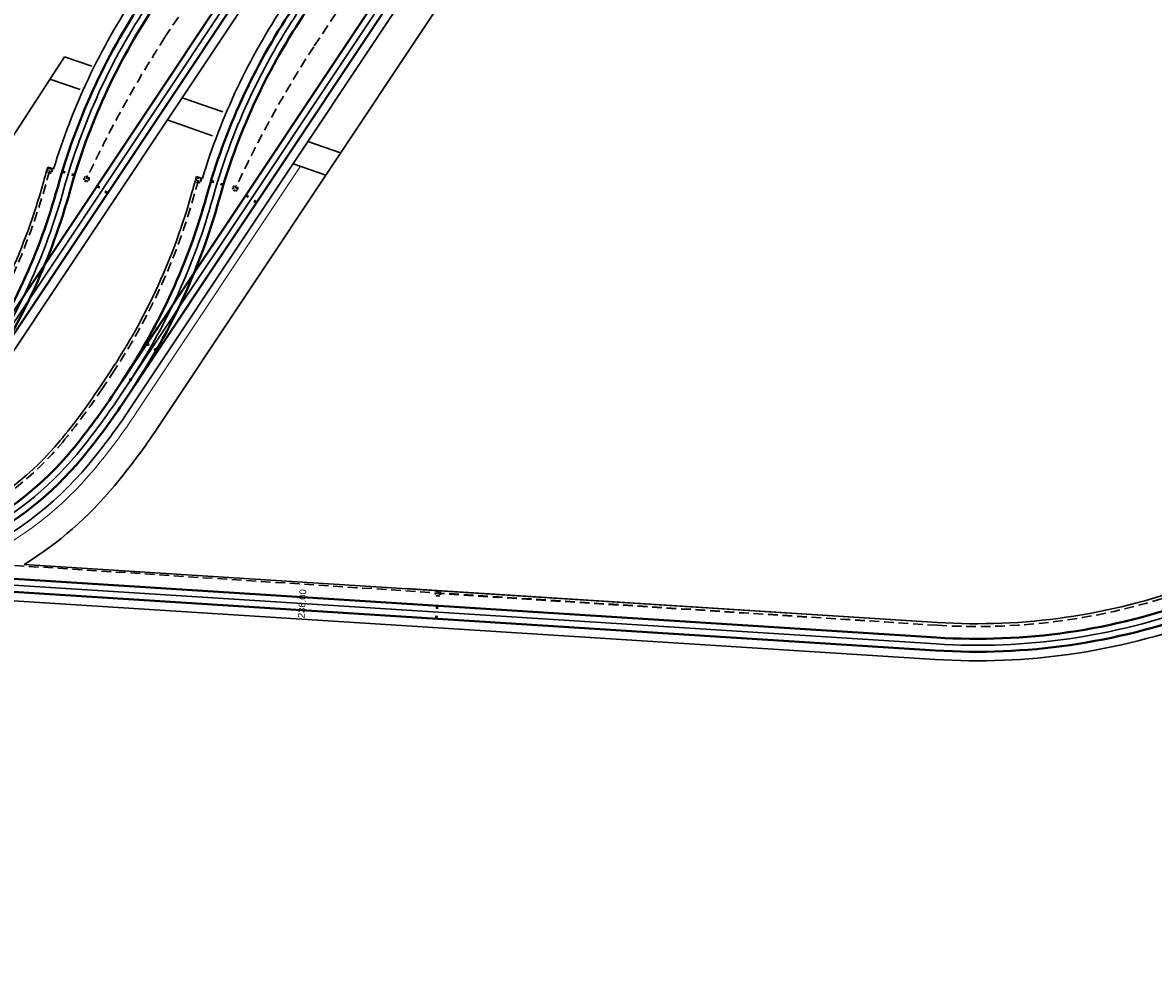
# Model space of a CAD drawing. Header units: metres. Extents: x 6603819 to 6604192, y 5739806 to 5740030.
# Tile 3 of 5: x 6604030 to 6604118, y 5739808 to 5739881. Entities that reach past the tile are written whole.
import ezdxf

# ---------------------------------------------------------------- set-up
doc = ezdxf.new("R2010")
doc.units = ezdxf.units.M
doc.linetypes.add('DASHDOT', pattern=[25.4, 12.7, -6.35, 0, -6.35])
doc.linetypes.add('HIDDEN', pattern=[0.375, 0.25, -0.125])
doc.layers.add('C-TEREN-ETYKIETY', color=7, linetype='Continuous')
doc.layers.add('HECZ_PŁYTY_BET_50X50', color=7, linetype='Continuous', lineweight=5, true_color=0xfaf9b8)
for name, color, linetype, lineweight in [('OBRZEŻE_BET_8X40', 236, 'Continuous', 30), ('ODW_DRENAZ', 5, 'HIDDEN', 30), ('ODW_DRENAZ_NAJN', 140, 'HIDDEN', 30), ('ODW_SKRZYNKI', 5, 'Continuous', 13), ('OSIE_TORU', 10, 'DASHDOT', 30), ('szyny 60R2', 14, 'Continuous', 40), ('T_ODW_ZWROTNIC', 180, 'Continuous', 35), ('zwrotnica R50m', 140, 'Continuous', 40)]:
    doc.layers.add(name, color=color, linetype=linetype, lineweight=lineweight)
doc.styles.get("Standard").update_dxf_attribs({"font": 'arial.ttf'})

# ---------------------------------------------------------------- blocks, each defined once
blk = doc.blocks.new('skrzynka-odw-szyny')
blk.add_lwpolyline([(0.075, 0.21), (0.075, 0), (-0.075, 0), (-0.075, 0.21)], close=True)
at = {"linetype": 'HIDDEN', "ltscale": 0.2}
blk.add_circle((0, 0.065), 0.054, dxfattribs=at)
blk = doc.blocks.new('zwr50')
at = {"layer": 'T_ODW_ZWROTNIC'}
for centre in [(-2.662, 2.268), (-2.991, 1.611), (-0.129, 0.627)]:
    blk.add_circle(centre, 0.06, dxfattribs=at)
at = {"layer": 'zwrotnica R50m'}
for p, q in [((0.455, 0.891), (-3.999, 3.164)), ((0, 0), (-4.453, 2.273))]:
    blk.add_line(p, q, dxfattribs=at)
for radius, end in [(50.5, 68.74692), (49.5, 68.74693)]:
    blk.add_arc((-22.504, -44.089), radius, 62.95947, end, dxfattribs=at)

msp = doc.modelspace()

# ---------------------------------------------------------------- linework, layer by layer
at = {"layer": 'HECZ_PŁYTY_BET_50X50', "flags": 128}
msp.add_lwpolyline([(6604051.596, 5739869.818), (6604038.875, 5739850.723, -0.026186), (6604035.638, 5739846.376, -0.110232), (6604026.413, 5739839.234)], format="xyb", dxfattribs=at)
at = {"layer": 'OBRZEŻE_BET_8X40', "flags": 128}
for points in [[(6604030.198, 5739838.994, 0.081047), (6604037.192, 5739845.087, 0.026186), (6604040.556, 5739849.603), (6604061.074, 5739880.401), (6604103.091, 5739943.469, 0.026239), (6604108.44, 5739952.49), (6604114.01, 5739963.117, 0.079898), (6604119.054, 5739978.173), (6604122.183, 5739997.099, -0.10636), (6604126.815, 5740008.839), (6604130.25, 5740013.994, -0.026186), (6604133.232, 5740017.999, -0.242118), (6604152.332, 5740026.149, -0.026186), (6604157.287, 5740025.531), (6604161.83, 5740024.72, -0.026186), (6604166.692, 5740023.587, -0.323049), (6604184.517, 5740000.838, -0.026187), (6604184.454, 5739995.845), (6604184.302, 5739993.517, 0.058636), (6604184.939, 5739981.309), (6604186.739, 5739970.772, -0.058636), (6604187.32, 5739959.638), (6604186.602, 5739948.609)], [(6604128.946, 5740014.022), (6604122.773, 5740004.755, 0.079557), (6604116.355, 5739990.721), (6604107.809, 5739959.857, -0.079557), (6604101.075, 5739945.133), (6604038.392, 5739851.045, -0.026186), (6604035.191, 5739846.746, -0.12084), (6604025.164, 5739839.314)], [(6604111.311, 5739991.881), (6604038.85, 5739883.115, 0.073271), (6604032.473, 5739869.62)], [(6604044.001, 5739868.887, -0.073274), (6604050.378, 5739882.382), (6604103.351, 5739961.896, 0.079557), (6604109.769, 5739975.93), (6604109.908, 5739976.432, -0.002541), (6604109.621, 5739975.997), (6604026.864, 5739851.778, -0.026186), (6604023.663, 5739847.479, -0.118978), (6604013.813, 5739840.122)], [(6604019.668, 5739856.711), (6604022.263, 5739861.116, -0.010994), (6604024.577, 5739864.855), (6604033.317, 5739878.303)], [(6604032.023, 5739869.756, 0.006249), (6604031.663, 5739868.516, -0.079557), (6604025.307, 5739854.617), (6604024.475, 5739853.369, -0.026186), (6604021.454, 5739849.311, -0.201422), (6604005.439, 5739840.956, 0.145786), (6604016.968, 5739850.906, 0.026186), (6604019.641, 5739855.607), (6604020.089, 5739856.501)], [(6604013.813, 5739840.122, 0.011249), (6604015.987, 5739840.162, 0.212393), (6604032.982, 5739848.579, 0.026186), (6604036.003, 5739852.636), (6604036.835, 5739853.884, 0.079557), (6604043.191, 5739867.783, -0.006247), (6604043.551, 5739869.023)], [(6604135.528, 5739840.39, 0.074276), (6604120.57, 5739837.331, -0.103735), (6604100.933, 5739834.498), (6604030.198, 5739838.994)], [(6604135.528, 5739840.39, 0.074276), (6604120.57, 5739837.331, -0.103735), (6604100.933, 5739834.498), (6604059.748, 5739837.116)], [(6604135.666, 5739837.523, 0.0742), (6604121.554, 5739834.635, -0.103735), (6604100.751, 5739831.634), (6604061.038, 5739834.158), (6603984.206, 5739839.041)]]:
    msp.add_lwpolyline(points, format="xyb", dxfattribs=at)
for points in [[(6604033.317, 5739878.303), (6604035.445, 5739877.561)], [(6604032.194, 5739876.576), (6604034.531, 5739875.762)], [(6604042.423, 5739875.131), (6604045.588, 5739874.029)], [(6604041.277, 5739873.412), (6604044.791, 5739872.189)], [(6604052.176, 5739871.734), (6604054.711, 5739870.851)], [(6604032.473, 5739869.62), (6604032.023, 5739869.756)], [(6604051.03, 5739870.015), (6604053.566, 5739869.132)], [(6604044.001, 5739868.887), (6604043.551, 5739869.023)]]:
    msp.add_lwpolyline(points, dxfattribs=at)
at = {"layer": 'ODW_DRENAZ', "ltscale": 3}
for points in [[(6604035.026, 5739868.843, -0.034025), (6604041.097, 5739879.815), (6604106.542, 5739978.049, 0.035664), (6604113.55, 5739990.39)], [(6604104.898, 5739959.405, -0.038679), (6604097.996, 5739947.184), (6604052.625, 5739879.082, 0.034012), (6604046.554, 5739868.11)], [(6604032.17, 5739869.482, 0.00518), (6604031.875, 5739868.457, -0.079557), (6604025.49, 5739854.495), (6604024.659, 5739853.247, -0.026186), (6604021.623, 5739849.171, -0.215585), (6604004.181, 5739840.665, 0.158041), (6604016.783, 5739851.024, 0.026186), (6604019.444, 5739855.706), (6604019.78, 5739856.376)], [(6604014.097, 5739839.901, 0.009784), (6604015.996, 5739839.942, 0.212393), (6604033.151, 5739848.438, 0.026186), (6604036.186, 5739852.514), (6604037.018, 5739853.762, 0.079557), (6604043.403, 5739867.725, -0.005178), (6604043.698, 5739868.749, -0.005178)], [(6604179.094, 5739822.785, 0.115341), (6604171.645, 5739832.651, 0.134897), (6604159.047, 5739838.526, 0.026186), (6604153.721, 5739839.146), (6604141.537, 5739839.92, 0.029234), (6604135.551, 5739839.95, 0.072311), (6604120.646, 5739837.124, -0.103735), (6604100.919, 5739834.279), (6604025.498, 5739839.169)], [(6604179.094, 5739822.785, 0.115341), (6604171.645, 5739832.651, 0.134897), (6604159.047, 5739838.526, 0.026186), (6604153.721, 5739839.146), (6604141.537, 5739839.92, 0.029234), (6604135.551, 5739839.95, 0.072311), (6604120.646, 5739837.124, -0.103735), (6604100.919, 5739834.279), (6604062.247, 5739836.737)]]:
    msp.add_lwpolyline(points, format="xyb", dxfattribs=at)
at = {"layer": 'ODW_DRENAZ', "ltscale": 0.1}
for centre in [(6604032.17, 5739869.482), (6604043.698, 5739868.749)]:
    msp.add_circle(centre, 0.212, dxfattribs=at)
at = {"layer": 'ODW_DRENAZ', "ltscale": 0.5}
for centre in [(6604032.17, 5739869.482), (6604043.698, 5739868.749)]:
    msp.add_circle(centre, 0.158, dxfattribs=at)
at = {"layer": 'ODW_DRENAZ_NAJN', "ltscale": 0.1}
for centre in [(6604035.026, 5739868.843), (6604046.554, 5739868.11), (6604062.247, 5739836.737)]:
    msp.add_circle(centre, 0.212, dxfattribs=at)
at = {"layer": 'ODW_DRENAZ_NAJN', "ltscale": 0.5}
for centre in [(6604035.026, 5739868.843), (6604046.554, 5739868.11), (6604062.247, 5739836.737)]:
    msp.add_circle(centre, 0.158, dxfattribs=at)
at = {"layer": 'OSIE_TORU', "linetype": 'ByBlock', "ltscale": 0.1, "flags": 128}
for points in [[(6604026.697, 5739853.691, 0.079557), (6604033.273, 5739868.07, -0.079557), (6604039.848, 5739882.45), (6604128.336, 5740015.27)], [(6604010.822, 5739838.552, 0.026186), (6604016.056, 5739838.494, 0.212393), (6604034.267, 5739847.513, 0.026186), (6604037.393, 5739851.71), (6604100.076, 5739945.798, 0.079557), (6604106.652, 5739960.177), (6604115.198, 5739991.042, -0.079557), (6604121.774, 5740005.421)], [(6603999.295, 5739839.284, 0.026186), (6604004.528, 5739839.226, 0.212393), (6604022.74, 5739848.245, 0.026186), (6604025.865, 5739852.443), (6604108.623, 5739976.662, 0.079557), (6604115.198, 5739991.042)], [(6604038.225, 5739852.959, 0.079557), (6604044.801, 5739867.338, -0.079557), (6604051.376, 5739881.717), (6604104.35, 5739961.23, 0.079557), (6604110.925, 5739975.61)], [(6604179.567, 5739808.521, 0.025258), (6604179.64, 5739813.568, 0.355572), (6604158.841, 5739837.314, 0.026186), (6604153.643, 5739837.919), (6604141.459, 5739838.693, 0.103735), (6604121.143, 5739835.762, -0.103735), (6604100.827, 5739832.832), (6603984.282, 5739840.239)]]:
    msp.add_lwpolyline(points, format="xyb", dxfattribs=at)
at = {"layer": 'szyny 60R2', "ltscale": 3, "flags": 128}
for points in [[(6604026.281, 5739853.968, 0.079557), (6604032.791, 5739868.204, -0.079557), (6604039.432, 5739882.727), (6604127.92, 5740015.547)], [(6604027.113, 5739853.414, 0.079557), (6604033.754, 5739867.937, -0.079557), (6604040.264, 5739882.172), (6604128.752, 5740014.993)], [(6604010.791, 5739838.053, 0.026186), (6604016.076, 5739837.994, 0.212393), (6604034.652, 5739847.193, 0.026186), (6604037.809, 5739851.433), (6604100.492, 5739945.521, 0.079557), (6604107.134, 5739960.044), (6604115.68, 5739990.908, -0.079557), (6604122.19, 5740005.144, -0.079557)], [(6604010.854, 5739839.051, 0.026186), (6604016.035, 5739838.993, 0.212393), (6604033.883, 5739847.832, 0.026186), (6604036.977, 5739851.987), (6604099.66, 5739946.075, 0.079557), (6604106.17, 5739960.311), (6604114.717, 5739991.175, -0.079557), (6604121.358, 5740005.698, -0.079557)], [(6603999.326, 5739839.783, 0.026186), (6604004.507, 5739839.726, 0.212393), (6604022.355, 5739848.564, 0.026186), (6604025.449, 5739852.72), (6604108.207, 5739976.94, 0.079557), (6604114.717, 5739991.175, 0.079557)], [(6603999.263, 5739838.785, 0.026186), (6604004.548, 5739838.727, 0.212393), (6604023.124, 5739847.926, 0.026186), (6604026.281, 5739852.166), (6604109.039, 5739976.385, 0.079557), (6604115.68, 5739990.908, 0.079557)], [(6604037.809, 5739853.236, 0.079557), (6604044.319, 5739867.471, -0.079557), (6604050.96, 5739881.994), (6604103.933, 5739961.508, 0.079557), (6604110.443, 5739975.743, 0.079557)], [(6604038.641, 5739852.681, 0.079557), (6604045.282, 5739867.204, -0.079557), (6604051.792, 5739881.44), (6604104.766, 5739960.953, 0.079557), (6604111.407, 5739975.476, 0.079557)], [(6604180.066, 5739808.488, 0.025258), (6604180.14, 5739813.586, 0.355572), (6604158.925, 5739837.807, 0.026186), (6604153.674, 5739838.418), (6604141.49, 5739839.192, 0.103735), (6604120.971, 5739836.232, -0.103735), (6604100.859, 5739833.331), (6603984.314, 5739840.738)], [(6604179.068, 5739808.553, 0.025258), (6604179.14, 5739813.55, 0.355572), (6604158.757, 5739836.821, 0.026186), (6604153.611, 5739837.42), (6604141.427, 5739838.194, 0.103735), (6604121.314, 5739835.293, -0.103735), (6604100.795, 5739832.333), (6603984.25, 5739839.74)]]:
    msp.add_lwpolyline(points, format="xyb", dxfattribs=at)

# ---------------------------------------------------------------- block references
at = {"layer": 'ODW_SKRZYNKI', "xscale": -1}
for p, rotation in [((6604033.344, 5739869.355), 73.09081997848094), ((6604044.872, 5739868.622), 73.09082414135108), ((6604036.007, 5739868.189), 56.32769499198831), ((6604047.535, 5739867.457), 56.32769499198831), ((6604062.172, 5739835.579), 356.4835924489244)]:
    msp.add_blockref('skrzynka-odw-szyny', p, dxfattribs=dict(at, rotation=rotation))
at = {"layer": 'ODW_SKRZYNKI'}
for p, rotation in [((6604033.898, 5739869.186), 253.0908199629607), ((6604045.427, 5739868.453), 253.0908241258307), ((6604036.49, 5739867.868), 236.3276949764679), ((6604048.018, 5739867.135), 236.3276949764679), ((6604062.136, 5739835), 176.4835924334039)]:
    msp.add_blockref('skrzynka-odw-szyny', p, dxfattribs=dict(at, rotation=rotation))
at = {"layer": 'zwrotnica R50m', "linetype": 'ByBlock', "rotation": 263.3682208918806}
msp.add_blockref('zwr50', (6604037.809, 5739853.236), dxfattribs=at)

# ---------------------------------------------------------------- texts
at = {"layer": 'C-TEREN-ETYKIETY', "color": 5, "linetype": 'Continuous', "lineweight": 30, "insert": (6604051.724, 5739835.952, 236), "char_height": 0.525, "attachment_point": 5, "rotation": 86.36353}
msp.add_mtext('236.00', dxfattribs=at)

doc.saveas('drawing.dxf')
